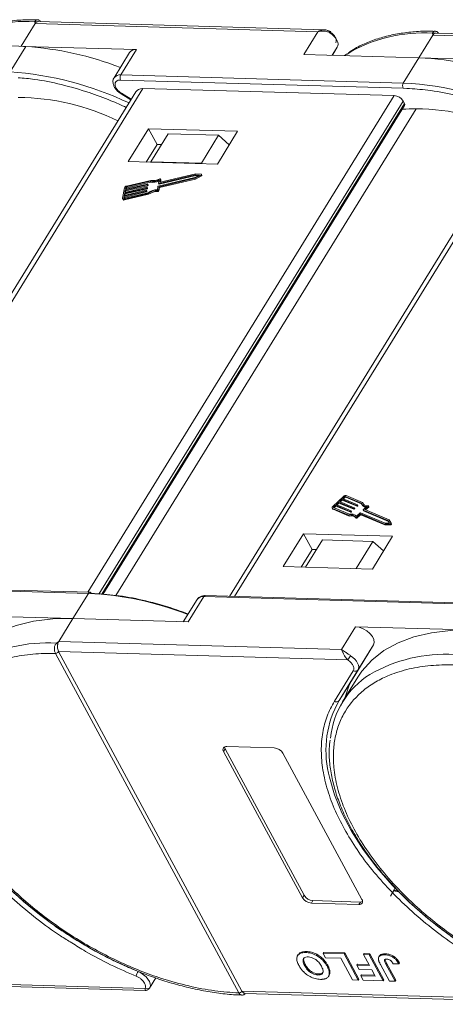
# Model space of a CAD drawing. Header units: millimetres. Extents: x 3059 to 4529, y 344 to 1377.
# Tile 28 of 42: x 4104 to 4145, y 1096 to 1191. Entities that reach past the tile are written whole.
import ezdxf

# ---------------------------------------------------------------- set-up
doc = ezdxf.new("R2010")
doc.units = ezdxf.units.MM

msp = doc.modelspace()

# ---------------------------------------------------------------- linework, layer by layer
at = {"color": 7, "linetype": 'Continuous', "lineweight": 15}
for p, q in [((4105.74, 1190.809), (4105.712, 1190.983)), ((4133.586, 1190.213), (4106.032, 1191.006)), ((4104.393, 1188.624), (4105.74, 1190.809)), ((4105.74, 1190.809), (4132.927, 1190.027)), ((4132.927, 1190.027), (4131.578, 1187.838)), ((4144.017, 1189.709), (4143.989, 1189.882)), ((4171.863, 1189.113), (4144.309, 1189.905)), ((4093.63, 1189.149), (4104.839, 1188.602)), ((4142.667, 1187.519), (4144.017, 1189.709)), ((4144.017, 1189.709), (4171.204, 1188.927)), ((4104.839, 1188.602), (4103.34, 1186.17)), ((4115.48, 1188.301), (4104.614, 1188.613)), ((4114.832, 1188.029), (4113.332, 1185.597)), ((4113.981, 1185.868), (4115.48, 1188.301)), ((4134.336, 1187.759), (4134.812, 1188.53)), ((4134.812, 1188.53), (4134.337, 1187.759)), ((4131.578, 1187.838), (4142.667, 1187.519)), ((4142.667, 1187.519), (4141.168, 1185.087)), ((4153.757, 1187.2), (4142.667, 1187.519)), ((4113.967, 1185.373), (4141.154, 1184.592)), ((4141.168, 1185.087), (4113.981, 1185.868)), ((4115.426, 1184.233), (4086.162, 1136.761)), ((4086.635, 1136.748), (4116.115, 1184.569)), ((4116.115, 1184.569), (4140.298, 1183.874)), ((4141.154, 1184.592), (4141.515, 1184.563)), ((4140.298, 1183.874), (4110.819, 1136.053)), ((4111.877, 1135.883), (4141.141, 1183.354)), ((4114.022, 1184.048), (4114.957, 1183.472)), ((4114.991, 1183.526), (4114.056, 1184.103)), ((4124.912, 1135.647), (4154.392, 1183.468)), ((4141.277, 1183.103), (4141.141, 1183.354)), ((4112.154, 1135.861), (4141.277, 1183.103)), ((4112.269, 1135.851), (4141.289, 1182.927)), ((4113.507, 1135.752), (4142.392, 1182.609)), ((4153.703, 1183.133), (4124.439, 1135.661)), ((4116.655, 1180.691), (4114.706, 1177.529)), ((4125.225, 1180.445), (4116.655, 1180.691)), ((4116.655, 1180.691), (4117.469, 1179.182)), ((4123.275, 1177.282), (4125.225, 1180.445)), ((4118.528, 1180.192), (4116.878, 1177.516)), ((4123.384, 1180.052), (4118.528, 1180.192)), ((4121.734, 1177.376), (4123.384, 1180.052)), ((4123.384, 1180.052), (4124.421, 1179.141)), ((4117.469, 1179.182), (4116.42, 1177.48)), ((4117.898, 1179.17), (4117.469, 1179.182)), ((4114.706, 1177.529), (4123.275, 1177.282)), ((4116.878, 1177.516), (4116.874, 1177.467)), ((4121.734, 1177.376), (4116.878, 1177.516)), ((4121.792, 1177.325), (4121.734, 1177.376)), ((4116.857, 1175.716), (4114.544, 1175.168)), ((4121.107, 1175.997), (4117.593, 1175.164)), ((4117.675, 1175.758), (4117.614, 1175.432)), ((4117.64, 1175.417), (4121.153, 1176.25)), ((4117.665, 1175.101), (4121.115, 1175.918)), ((4117.68, 1175.342), (4121.194, 1176.175)), ((4117.705, 1175.025), (4121.155, 1175.843)), ((4117.747, 1175.544), (4117.803, 1175.849)), ((4121.193, 1176.34), (4117.772, 1175.529)), ((4117.8, 1175.536), (4117.844, 1175.773)), ((4117.842, 1175.79), (4117.801, 1175.865)), ((4117.803, 1175.849), (4117.844, 1175.773)), ((4121.542, 1176.221), (4121.107, 1175.997)), ((4121.115, 1175.918), (4121.706, 1176.223)), ((4121.155, 1175.843), (4121.115, 1175.918)), ((4121.153, 1176.25), (4121.542, 1176.221)), ((4121.153, 1176.25), (4121.194, 1176.175)), ((4121.155, 1175.843), (4121.747, 1176.147)), ((4121.721, 1176.301), (4121.193, 1176.34)), ((4121.194, 1176.175), (4121.419, 1176.158)), ((4121.706, 1176.223), (4121.747, 1176.147)), ((4121.788, 1176.211), (4121.747, 1176.287)), ((4114.345, 1175), (4114.158, 1173.987)), ((4116.435, 1174.769), (4114.321, 1174.268)), ((4114.36, 1174.479), (4116.474, 1174.98)), ((4116.49, 1175.064), (4114.376, 1174.563)), ((4114.376, 1174.563), (4114.415, 1174.774)), ((4114.401, 1174.404), (4116.515, 1174.905)), ((4114.415, 1174.774), (4116.529, 1175.275)), ((4114.415, 1174.774), (4114.456, 1174.699)), ((4116.545, 1175.36), (4114.431, 1174.859)), ((4114.431, 1174.859), (4114.462, 1175.028)), ((4114.456, 1174.699), (4116.57, 1175.2)), ((4114.503, 1174.952), (4114.462, 1175.028)), ((4114.488, 1174.872), (4114.503, 1174.952)), ((4114.528, 1175.084), (4116.805, 1175.623)), ((4114.528, 1175.084), (4114.569, 1175.008)), ((4114.569, 1175.008), (4116.845, 1175.548)), ((4116.453, 1174.713), (4116.461, 1174.755)), ((4116.453, 1174.713), (4116.494, 1174.637)), ((4116.5, 1174.688), (4116.46, 1174.763)), ((4116.461, 1174.755), (4116.501, 1174.679)), ((4116.474, 1174.98), (4116.515, 1174.905)), ((4116.508, 1175.008), (4116.515, 1175.05)), ((4116.508, 1175.008), (4116.548, 1174.933)), ((4116.555, 1174.983), (4116.514, 1175.058)), ((4116.515, 1175.05), (4116.556, 1174.975)), ((4116.529, 1175.275), (4116.57, 1175.2)), ((4116.548, 1174.933), (4116.556, 1174.975)), ((4116.562, 1175.303), (4116.57, 1175.346)), ((4116.562, 1175.303), (4116.603, 1175.228)), ((4116.61, 1175.278), (4116.569, 1175.354)), ((4116.57, 1175.346), (4116.611, 1175.27)), ((4116.603, 1175.228), (4116.611, 1175.27)), ((4116.805, 1175.623), (4116.845, 1175.548)), ((4117.56, 1175.136), (4117.499, 1174.81)), ((4117.514, 1174.716), (4117.554, 1174.641)), ((4117.604, 1174.774), (4117.665, 1175.101)), ((4117.645, 1174.699), (4117.604, 1174.774)), ((4117.615, 1175.423), (4117.656, 1175.348)), ((4117.64, 1175.417), (4117.68, 1175.342)), ((4117.645, 1174.699), (4117.705, 1175.025)), ((4117.705, 1175.025), (4117.665, 1175.101)), ((4117.754, 1175.53), (4117.747, 1175.544)), ((4114.164, 1173.938), (4114.205, 1173.862)), ((4114.274, 1174.015), (4114.306, 1174.184)), ((4114.274, 1174.015), (4114.289, 1173.988)), ((4114.306, 1174.184), (4116.42, 1174.685)), ((4114.306, 1174.184), (4114.346, 1174.108)), ((4114.309, 1173.902), (4116.622, 1174.45)), ((4114.35, 1173.827), (4114.309, 1173.902)), ((4114.321, 1174.268), (4114.36, 1174.479)), ((4114.324, 1173.986), (4114.346, 1174.108)), ((4116.602, 1174.526), (4114.325, 1173.987)), ((4114.346, 1174.108), (4116.46, 1174.609)), ((4114.35, 1173.827), (4116.663, 1174.375)), ((4114.36, 1174.479), (4114.401, 1174.404)), ((4114.378, 1174.282), (4114.401, 1174.404)), ((4114.433, 1174.577), (4114.456, 1174.699)), ((4116.42, 1174.685), (4116.46, 1174.609)), ((4116.494, 1174.637), (4116.501, 1174.679)), ((4116.663, 1174.375), (4116.622, 1174.45)), ((4137.238, 1144.7), (4135.669, 1145.36)), ((4135.42, 1145.286), (4134.374, 1144.298)), ((4134.628, 1144.43), (4134.453, 1144.265)), ((4136.061, 1143.827), (4134.628, 1144.43)), ((4134.668, 1144.354), (4134.628, 1144.43)), ((4134.933, 1144.718), (4134.715, 1144.512)), ((4134.715, 1144.512), (4136.148, 1143.909)), ((4134.798, 1144.477), (4134.973, 1144.642)), ((4136.366, 1144.115), (4134.933, 1144.718)), ((4134.973, 1144.642), (4134.933, 1144.718)), ((4134.973, 1144.642), (4136.407, 1144.04)), ((4135.238, 1145.006), (4135.02, 1144.8)), ((4135.02, 1144.8), (4136.453, 1144.197)), ((4135.103, 1144.765), (4135.278, 1144.931)), ((4136.671, 1144.403), (4135.238, 1145.006)), ((4135.278, 1144.931), (4135.238, 1145.006)), ((4135.278, 1144.931), (4136.712, 1144.328)), ((4135.499, 1145.253), (4135.325, 1145.088)), ((4135.325, 1145.088), (4136.758, 1144.485)), ((4135.408, 1145.053), (4135.54, 1145.178)), ((4135.54, 1145.178), (4135.499, 1145.253)), ((4137.126, 1144.628), (4135.582, 1145.278)), ((4135.582, 1145.278), (4135.623, 1145.202)), ((4135.623, 1145.202), (4137.15, 1144.56)), ((4136.712, 1144.328), (4136.671, 1144.403)), ((4136.756, 1144.457), (4136.713, 1144.415)), ((4136.754, 1144.34), (4136.713, 1144.415)), ((4136.754, 1144.34), (4136.797, 1144.381)), ((4136.797, 1144.381), (4136.756, 1144.457)), ((4136.805, 1144.405), (4136.765, 1144.48)), ((4137.16, 1144.54), (4137.2, 1144.465)), ((4137.279, 1144.625), (4137.238, 1144.7)), ((4137.295, 1144.565), (4137.279, 1144.625)), ((4137.85, 1144.304), (4137.81, 1144.379)), ((4134.324, 1144.158), (4134.365, 1144.082)), ((4134.362, 1144.125), (4135.931, 1143.465)), ((4134.403, 1144.05), (4134.362, 1144.125)), ((4134.403, 1144.05), (4135.971, 1143.39)), ((4134.449, 1144.207), (4135.993, 1143.558)), ((4134.453, 1144.265), (4134.494, 1144.19)), ((4134.494, 1144.19), (4134.668, 1144.354)), ((4134.668, 1144.354), (4136.102, 1143.751)), ((4135.971, 1143.39), (4135.931, 1143.465)), ((4136.102, 1143.751), (4136.061, 1143.827)), ((4136.146, 1143.88), (4136.103, 1143.839)), ((4136.103, 1143.839), (4136.144, 1143.764)), ((4136.144, 1143.764), (4136.187, 1143.805)), ((4136.187, 1143.805), (4136.146, 1143.88)), ((4136.195, 1143.828), (4136.155, 1143.904)), ((4136.407, 1144.04), (4136.366, 1144.115)), ((4136.451, 1144.168), (4136.408, 1144.127)), ((4136.449, 1144.052), (4136.408, 1144.127)), ((4136.449, 1144.052), (4136.492, 1144.093)), ((4136.492, 1144.093), (4136.451, 1144.168)), ((4136.5, 1144.116), (4136.46, 1144.192)), ((4136.67, 1143.379), (4137.006, 1143.697)), ((4136.683, 1143.284), (4136.998, 1143.581)), ((4136.724, 1143.208), (4137.039, 1143.506)), ((4137.039, 1143.506), (4136.998, 1143.581)), ((4137.04, 1143.594), (4139.36, 1142.618)), ((4137.081, 1143.518), (4137.04, 1143.594)), ((4137.048, 1143.709), (4139.431, 1142.707)), ((4137.081, 1143.518), (4139.401, 1142.543)), ((4137.303, 1143.962), (4137.344, 1143.886)), ((4139.692, 1142.954), (4137.309, 1143.956)), ((4137.35, 1143.881), (4137.309, 1143.956)), ((4137.311, 1143.985), (4137.648, 1144.303)), ((4137.35, 1143.881), (4139.733, 1142.879)), ((4137.456, 1144.014), (4137.793, 1144.332)), ((4139.796, 1143.03), (4137.456, 1144.014)), ((4137.539, 1143.979), (4137.834, 1144.257)), ((4137.793, 1144.332), (4137.834, 1144.257)), ((4136.587, 1143.27), (4136.628, 1143.194)), ((4136.724, 1143.208), (4136.683, 1143.284)), ((4139.36, 1142.618), (4139.917, 1142.626)), ((4139.401, 1142.543), (4139.36, 1142.618)), ((4139.401, 1142.543), (4139.958, 1142.551)), ((4139.431, 1142.707), (4139.841, 1142.713)), ((4139.841, 1142.713), (4139.692, 1142.954)), ((4139.733, 1142.879), (4139.692, 1142.954)), ((4139.733, 1142.879), (4139.835, 1142.713)), ((4139.998, 1142.702), (4139.796, 1143.03)), ((4139.917, 1142.626), (4139.958, 1142.551)), ((4140.039, 1142.626), (4139.998, 1142.701)), ((4131.569, 1141.691), (4129.619, 1138.529)), ((4140.138, 1141.445), (4131.569, 1141.691)), ((4131.569, 1141.691), (4132.383, 1140.182)), ((4133.381, 1141.094), (4131.761, 1138.467)), ((4133.381, 1141.094), (4138.237, 1140.955)), ((4136.617, 1138.328), (4138.237, 1140.955)), ((4138.188, 1138.282), (4140.138, 1141.445)), ((4138.237, 1140.955), (4139.274, 1140.044)), ((4131.333, 1138.48), (4132.383, 1140.182)), ((4132.383, 1140.182), (4132.811, 1140.17)), ((4129.619, 1138.529), (4138.188, 1138.282)), ((4111.022, 1136.047), (4083.835, 1136.828)), ((4083.689, 1136.73), (4110.876, 1135.948)), ((4110.876, 1135.948), (4109.377, 1133.516)), ((4121.317, 1135.358), (4119.993, 1133.211)), ((4120.466, 1133.197), (4121.966, 1135.63)), ((4121.966, 1135.63), (4149.153, 1134.848)), ((4149.299, 1134.946), (4122.112, 1135.728)), ((4109.377, 1133.516), (4098.287, 1133.835)), ((4108.027, 1131.326), (4109.377, 1133.516)), ((4109.377, 1133.516), (4120.466, 1133.197)), ((4136.564, 1132.734), (4135.214, 1130.545)), ((4147.654, 1132.415), (4136.564, 1132.734)), ((4107.789, 1131.16), (4108.027, 1131.326)), ((4135.214, 1130.545), (4108.027, 1131.326)), ((4107.694, 1130.171), (4107.693, 1130.173)), ((4125.336, 1097.477), (4107.694, 1130.171)), ((4107.999, 1130.337), (4135.824, 1129.537)), ((4107.999, 1130.336), (4125.641, 1097.641)), ((4138.298, 1130.994), (4136.486, 1128.053)), ((4136.799, 1128.561), (4138.298, 1130.994)), ((4134.538, 1125.56), (4136.351, 1128.501)), ((4134.986, 1125.62), (4136.799, 1128.561)), ((4134.986, 1125.62), (4136.486, 1128.053)), ((4136.784, 1127.87), (4135.33, 1125.51)), ((4124.024, 1120.962), (4123.875, 1120.719)), ((4131.474, 1106.634), (4123.875, 1120.719)), ((4124.024, 1120.962), (4131.624, 1106.878)), ((4124.174, 1121.206), (4128.745, 1121.074)), ((4129.587, 1120.555), (4137.187, 1106.47)), ((4131.624, 1106.878), (4131.474, 1106.634)), ((4140.73, 1107.205), (4140.227, 1107.317)), ((4140.689, 1107.28), (4140.258, 1107.376)), ((4132.467, 1106.358), (4132.317, 1106.115)), ((4136.887, 1105.984), (4132.317, 1106.115)), ((4132.467, 1106.358), (4137.037, 1106.227)), ((4137.037, 1106.227), (4136.887, 1105.984)), ((4131.054, 1101.162), (4130.994, 1101.064)), ((4131.842, 1101.456), (4131.782, 1101.358)), ((4133.451, 1101.279), (4133.511, 1101.376)), ((4133.451, 1101.279), (4133.678, 1100.86)), ((4135.466, 1101.221), (4133.451, 1101.279)), ((4133.511, 1101.376), (4135.525, 1101.318)), ((4133.678, 1100.86), (4135.142, 1100.817)), ((4135.142, 1100.817), (4136.273, 1098.721)), ((4135.525, 1101.318), (4135.466, 1101.221)), ((4136.823, 1098.706), (4135.466, 1101.221)), ((4135.525, 1101.318), (4136.883, 1098.803)), ((4137.333, 1101.167), (4137.393, 1101.264)), ((4137.333, 1101.167), (4137.907, 1100.103)), ((4137.883, 1101.151), (4137.333, 1101.167)), ((4137.393, 1101.264), (4137.943, 1101.249)), ((4137.943, 1101.249), (4137.883, 1101.151)), ((4139.24, 1098.636), (4137.883, 1101.151)), ((4137.943, 1101.249), (4139.3, 1098.733)), ((4138.874, 1101.033), (4138.814, 1100.936)), ((4139.46, 1101.237), (4139.4, 1101.139)), ((4131.741, 1100.18), (4131.681, 1100.083)), ((4133.829, 1100.045), (4133.889, 1100.142)), ((4136.699, 1100.138), (4136.759, 1100.235)), ((4136.699, 1100.138), (4136.925, 1099.719)), ((4137.907, 1100.103), (4136.699, 1100.138)), ((4136.759, 1100.235), (4137.853, 1100.204)), ((4138.97, 1100.205), (4139.826, 1098.619)), ((4139.497, 1100.231), (4139.557, 1100.329)), ((4140.375, 1098.604), (4139.497, 1100.231)), ((4139.557, 1100.329), (4140.435, 1098.701)), ((4140.203, 1100.259), (4140.735, 1100.276)), ((4140.735, 1100.276), (4140.795, 1100.373)), ((4116.754, 1097.937), (4117.354, 1098.912)), ((4132.949, 1099.198), (4133.009, 1099.295)), ((4133.967, 1099.069), (4134.027, 1099.166)), ((4134.106, 1099.506), (4134.046, 1099.409)), ((4136.925, 1099.719), (4138.134, 1099.684)), ((4137.073, 1099.111), (4137.133, 1099.208)), ((4137.073, 1099.111), (4137.299, 1098.692)), ((4138.464, 1099.071), (4137.073, 1099.111)), ((4137.133, 1099.208), (4138.41, 1099.172)), ((4138.134, 1099.684), (4138.464, 1099.071)), ((4116.323, 1097.908), (4087.364, 1098.741)), ((4087.644, 1098.528), (4116.332, 1097.703)), ((4136.273, 1098.721), (4136.823, 1098.706)), ((4136.823, 1098.706), (4136.883, 1098.803)), ((4137.299, 1098.692), (4139.24, 1098.636)), ((4139.24, 1098.636), (4139.3, 1098.733)), ((4139.826, 1098.619), (4140.375, 1098.604)), ((4140.435, 1098.701), (4140.375, 1098.604)), ((4125.336, 1097.475), (4125.336, 1097.477)), ((4125.641, 1097.641), (4125.641, 1097.64)), ((4154.6, 1096.808), (4125.641, 1097.64)), ((4125.921, 1097.427), (4154.609, 1096.603))]:
    msp.add_line(p, q, dxfattribs=at)
at = {"color": 7, "linetype": 'Continuous', "lineweight": 15, "flags": 128}
for points in [[(4134.812, 1188.53), (4134.87, 1188.673), (4134.884, 1188.836), (4134.853, 1189.016), (4134.777, 1189.204), (4134.66, 1189.394), (4134.506, 1189.58), (4134.321, 1189.754), (4134.11, 1189.911)], [(4135.751, 1187.883), (4135.715, 1187.859), (4135.52, 1187.725)], [(4114.056, 1184.103), (4114.038, 1184.074), (4114.026, 1184.055), (4114.022, 1184.048), (4114.022, 1184.048)], [(4117.727, 1175.867), (4117.741, 1175.874), (4117.756, 1175.878), (4117.77, 1175.879), (4117.783, 1175.878), (4117.793, 1175.874), (4117.8, 1175.868), (4117.803, 1175.859), (4117.803, 1175.849)], [(4117.844, 1175.773), (4117.844, 1175.784), (4117.842, 1175.79)], [(4121.721, 1176.301), (4121.734, 1176.298), (4121.744, 1176.291), (4121.749, 1176.282), (4121.749, 1176.27), (4121.744, 1176.257), (4121.735, 1176.245), (4121.722, 1176.233), (4121.706, 1176.223)], [(4121.747, 1176.147), (4121.763, 1176.157), (4121.776, 1176.169), (4121.785, 1176.182), (4121.79, 1176.195), (4121.79, 1176.206), (4121.788, 1176.211)], [(4116.461, 1174.755), (4116.461, 1174.759), (4116.46, 1174.762), (4116.458, 1174.765), (4116.455, 1174.768), (4116.451, 1174.769), (4116.446, 1174.77), (4116.441, 1174.77), (4116.435, 1174.769)], [(4116.515, 1175.05), (4116.516, 1175.054), (4116.515, 1175.058), (4116.513, 1175.061), (4116.51, 1175.063), (4116.506, 1175.065), (4116.501, 1175.065), (4116.496, 1175.065), (4116.49, 1175.064)], [(4116.57, 1175.346), (4116.57, 1175.349), (4116.569, 1175.353), (4116.567, 1175.356), (4116.564, 1175.358), (4116.56, 1175.36), (4116.556, 1175.361), (4116.55, 1175.361), (4116.545, 1175.36)], [(4117.614, 1175.432), (4117.614, 1175.428), (4117.615, 1175.424), (4117.617, 1175.421), (4117.62, 1175.419), (4117.624, 1175.417), (4117.629, 1175.416), (4117.634, 1175.416), (4117.64, 1175.417)], [(4117.772, 1175.529), (4117.766, 1175.528), (4117.761, 1175.528), (4117.756, 1175.529), (4117.752, 1175.531), (4117.749, 1175.533), (4117.747, 1175.536), (4117.746, 1175.54), (4117.747, 1175.544)], [(4114.309, 1173.902), (4114.276, 1173.897), (4114.244, 1173.896), (4114.216, 1173.901), (4114.192, 1173.91), (4114.174, 1173.924), (4114.162, 1173.942), (4114.157, 1173.963), (4114.158, 1173.987)], [(4114.325, 1173.987), (4114.314, 1173.985), (4114.303, 1173.985), (4114.294, 1173.986), (4114.286, 1173.989), (4114.28, 1173.994), (4114.276, 1174), (4114.274, 1174.007), (4114.274, 1174.015)], [(4136.758, 1144.485), (4136.762, 1144.483), (4136.764, 1144.481), (4136.766, 1144.477), (4136.766, 1144.474), (4136.765, 1144.469), (4136.763, 1144.465), (4136.76, 1144.461), (4136.756, 1144.457)], [(4137.776, 1144.393), (4137.789, 1144.392), (4137.799, 1144.389), (4137.807, 1144.383), (4137.811, 1144.375), (4137.812, 1144.365), (4137.809, 1144.354), (4137.803, 1144.343), (4137.793, 1144.332)], [(4134.362, 1144.125), (4134.342, 1144.137), (4134.327, 1144.154), (4134.318, 1144.174), (4134.317, 1144.196), (4134.322, 1144.221), (4134.333, 1144.247), (4134.351, 1144.273), (4134.374, 1144.298)], [(4134.453, 1144.265), (4134.446, 1144.257), (4134.44, 1144.248), (4134.436, 1144.239), (4134.434, 1144.231), (4134.435, 1144.224), (4134.437, 1144.217), (4134.442, 1144.211), (4134.449, 1144.207)], [(4136.148, 1143.909), (4136.152, 1143.907), (4136.154, 1143.904), (4136.156, 1143.901), (4136.156, 1143.897), (4136.155, 1143.893), (4136.153, 1143.889), (4136.15, 1143.884), (4136.146, 1143.88)], [(4136.453, 1144.197), (4136.457, 1144.195), (4136.459, 1144.193), (4136.461, 1144.189), (4136.461, 1144.185), (4136.46, 1144.181), (4136.458, 1144.177), (4136.455, 1144.173), (4136.451, 1144.168)], [(4137.309, 1143.956), (4137.306, 1143.958), (4137.304, 1143.961), (4137.302, 1143.964), (4137.302, 1143.968), (4137.303, 1143.972), (4137.305, 1143.977), (4137.308, 1143.981), (4137.311, 1143.985)], [(4137.834, 1144.257), (4137.843, 1144.267), (4137.85, 1144.279), (4137.853, 1144.289), (4137.852, 1144.299), (4137.85, 1144.304)], [(4136.683, 1143.284), (4136.671, 1143.274), (4136.657, 1143.266), (4136.642, 1143.26), (4136.628, 1143.257), (4136.614, 1143.256), (4136.602, 1143.258), (4136.593, 1143.263), (4136.587, 1143.27)], [(4136.628, 1143.195), (4136.634, 1143.188), (4136.643, 1143.183), (4136.655, 1143.18), (4136.669, 1143.181), (4136.683, 1143.184), (4136.698, 1143.19), (4136.712, 1143.198), (4136.724, 1143.208)], [(4139.998, 1142.702), (4140.001, 1142.692), (4139.999, 1142.68), (4139.992, 1142.667), (4139.981, 1142.654), (4139.967, 1142.643), (4139.951, 1142.634), (4139.934, 1142.628), (4139.917, 1142.626)], [(4139.958, 1142.551), (4139.974, 1142.553), (4139.992, 1142.559), (4140.008, 1142.567), (4140.022, 1142.579), (4140.033, 1142.591), (4140.04, 1142.604), (4140.041, 1142.616), (4140.039, 1142.626)], [(4098.508, 1128.97), (4098.906, 1129.556), (4099.864, 1130.621), (4101.026, 1131.533), (4102.378, 1132.283), (4103.908, 1132.861), (4105.596, 1133.262), (4107.426, 1133.481), (4109.377, 1133.516)], [(4138.298, 1130.994), (4138.37, 1131.225), (4138.333, 1131.5), (4138.19, 1131.794), (4137.954, 1132.083), (4137.645, 1132.341), (4137.29, 1132.546), (4136.919, 1132.681), (4136.564, 1132.734)], [(4136.784, 1127.87), (4137.183, 1128.455), (4138.141, 1129.521), (4139.302, 1130.433), (4140.655, 1131.182), (4142.184, 1131.761), (4143.873, 1132.162), (4145.703, 1132.381), (4147.654, 1132.415)], [(4136.097, 1129.942), (4136.308, 1129.785), (4136.493, 1129.611), (4136.647, 1129.425), (4136.764, 1129.235), (4136.84, 1129.047), (4136.871, 1128.868), (4136.857, 1128.704), (4136.799, 1128.561)], [(4115.641, 1099.537), (4113.445, 1100.515), (4111.286, 1101.638), (4109.187, 1102.893), (4107.171, 1104.268), (4105.258, 1105.749), (4103.468, 1107.319), (4101.821, 1108.963), (4100.335, 1110.661), (4099.024, 1112.398), (4097.902, 1114.154), (4096.982, 1115.911), (4096.273, 1117.65), (4095.783, 1119.353), (4095.703, 1119.734)], [(4153.918, 1098.437), (4151.722, 1099.415), (4149.563, 1100.537), (4147.464, 1101.793), (4145.447, 1103.168), (4143.534, 1104.649), (4141.745, 1106.219), (4140.098, 1107.862), (4138.612, 1109.561), (4137.301, 1111.298), (4136.179, 1113.054), (4135.259, 1114.81), (4134.55, 1116.55), (4134.06, 1118.252), (4133.98, 1118.633)], [(4140.381, 1107.633), (4140.276, 1107.413), (4139.931, 1106.792)], [(4115.641, 1099.537), (4115.92, 1099.401), (4116.181, 1099.228), (4116.411, 1099.027), (4116.599, 1098.809), (4116.734, 1098.583), (4116.811, 1098.363), (4116.825, 1098.157), (4116.776, 1097.978)]]:
    msp.add_lwpolyline(points, dxfattribs=at)
at = {"color": 7, "linetype": 'Continuous', "lineweight": 15}
for centre, radius, start, end in [((4104.777, 1176.864), 14.15, 86.21226, 121.07297), ((4105.809, 1190.692), 0.306, 69.74741, 108.5156), ((4133.582, 1190.286), 0.647, 324.5742, 337.63278), ((4143.054, 1175.763), 14.15, 86.21226, 121.07297), ((4144.086, 1189.592), 0.306, 69.74741, 108.5156), ((4102.907, 1158.374), 30.29, 68.63829, 86.34175), ((4115.384, 1187.619), 0.688, 81.96358, 143.42725), ((4141.317, 1157.781), 29.768, 68.52159, 87.39982), ((4101.091, 1154.283), 31.965, 64.65808, 85.9657), ((4113.885, 1185.185), 0.69, 82.00241, 143.0234), ((4114.451, 1185.607), 0.538, 150.95613, 205.74517), ((4141.638, 1184.825), 0.538, 150.95613, 205.74517), ((4139.519, 1153.663), 31.467, 64.53337, 86.99672), ((4103.901, 1161.308), 22.403, 64.03209, 89.45086), ((4140.219, 1182.801), 1.076, 30.95613, 85.74517), ((4143.333, 1122.121), 60.495, 90.89067, 92.14196), ((4141.135, 1183.005), 0.173, 333.36398, 34.64949), ((4142.178, 1160.208), 22.403, 64.03209, 89.45086), ((4117.048, 1176.927), 1.326, 259.41771, 298.19154), ((4117.088, 1176.827), 1.302, 259.26079, 295.83746), ((4117.103, 1176.878), 1.188, 258.0397, 301.68332), ((4114.591, 1174.911), 0.262, 100.47925, 160.04254), ((4114.544, 1174.998), 0.0872, 100.47925, 160.04254), ((4114.585, 1174.922), 0.0872, 100.47925, 160.04254), ((4116.412, 1174.728), 0.0436, 280.47925, 340.04254), ((4116.467, 1175.023), 0.0436, 280.47925, 340.04254), ((4116.507, 1174.947), 0.0436, 280.47925, 340.04254), ((4116.521, 1175.318), 0.0436, 280.47925, 340.04254), ((4116.544, 1174.977), 0.0121, 347.28267, 27.51386), ((4116.562, 1175.243), 0.0436, 280.47925, 340.04254), ((4117.517, 1173.194), 1.616, 90.62184, 124.50109), ((4116.599, 1175.273), 0.0121, 347.28267, 27.51386), ((4117.44, 1173.336), 1.383, 86.96732, 126.27921), ((4117.52, 1174.806), 0.0895, 265.73675, 339.43857), ((4117.601, 1175.121), 0.0436, 100.47925, 160.04254), ((4117.672, 1175.361), 0.021, 219.90183, 292.51357), ((4114.302, 1173.943), 0.126, 219.90183, 292.51357), ((4116.453, 1174.652), 0.0436, 280.47925, 340.04254), ((4116.49, 1174.682), 0.0121, 347.28267, 27.51386), ((4117.481, 1173.26), 1.383, 86.96732, 126.27921), ((4117.561, 1174.73), 0.0895, 265.73675, 339.43857), ((4135.609, 1145.105), 0.262, 76.65876, 136.22204), ((4135.562, 1145.193), 0.0872, 76.65876, 136.22204), ((4135.603, 1145.117), 0.0872, 76.65876, 136.22204), ((4136.681, 1144.446), 0.0436, 256.65876, 316.22204), ((4136.785, 1144.398), 0.021, 304.18773, 16.79947), ((4137.593, 1144.797), 0.497, 199.88446, 276.34019), ((4137.615, 1144.726), 0.49, 212.19031, 265.68863), ((4137.675, 1144.841), 0.459, 197.87163, 282.66726), ((4134.428, 1144.117), 0.0725, 209.18743, 249.41863), ((4136.123, 1142.909), 0.588, 37.86047, 109.03364), ((4136.163, 1142.834), 0.588, 37.86047, 109.03364), ((4136.178, 1142.89), 0.693, 44.85727, 105.46591), ((4136.071, 1143.869), 0.0436, 256.65876, 316.22204), ((4136.112, 1143.794), 0.0436, 256.65876, 316.22204), ((4136.175, 1143.822), 0.021, 304.18773, 16.79947), ((4136.376, 1144.157), 0.0436, 256.65876, 316.22204), ((4136.417, 1144.082), 0.0436, 256.65876, 316.22204), ((4136.48, 1144.11), 0.021, 304.18773, 16.79947), ((4136.722, 1144.37), 0.0436, 256.65876, 316.22204), ((4137.03, 1143.551), 0.0436, 76.65876, 136.22204), ((4137.038, 1143.667), 0.0436, 76.65876, 136.22204), ((4137.071, 1143.476), 0.0436, 76.65876, 136.22204), ((4137.354, 1143.892), 0.0121, 209.18743, 249.41863), ((4111.034, 1135.871), 0.176, 94.04353, 153.96822), ((4109.447, 1105.843), 30.139, 68.6387, 87.2827), ((4111.002, 1135.875), 0.173, 22.0518, 83.33731), ((4121.87, 1134.948), 0.688, 81.96358, 143.42725), ((4122.124, 1135.552), 0.176, 94.04353, 153.96822), ((4106.927, 1116.695), 14.491, 86.59204, 120.13559), ((4107.394, 1130.622), 0.667, 38.2755, 53.68319), ((4107.687, 1130.55), 0.378, 270.93814, 325.57), ((4107.688, 1130.548), 0.377, 270.96032, 325.74097), ((4130.906, 1133.141), 6.098, 323.77082, 328.35685), ((4145.204, 1115.594), 14.491, 86.59204, 120.13559), ((4136.544, 1128.76), 0.323, 233.16695, 321.99372), ((4142.327, 1121.197), 8.207, 122.40058, 174.33401), ((4143.466, 1123.775), 8.187, 148.49752, 165.16287), ((4143.308, 1120.855), 9.59, 150.2055, 193.3954), ((4134.732, 1125.819), 0.323, 233.16695, 321.99372), ((4124.117, 1120.905), 0.306, 79.14736, 217.56468), ((4124.409, 1121.188), 0.446, 182.64256, 210.45521), ((4128.665, 1120.001), 1.076, 30.95613, 85.74517), ((4132.397, 1107.188), 1.076, 210.95613, 265.74517), ((4132.547, 1107.431), 1.076, 210.95613, 265.74517), ((4136.945, 1106.284), 0.306, 259.14736, 37.56468), ((4137.067, 1106.672), 0.446, 266.24921, 294.05501), ((4116.71, 1098.882), 1.254, 148.485, 171.00747), ((4116.513, 1098.184), 0.335, 235.49296, 321.92989), ((4125.329, 1097.853), 0.377, 270.96032, 325.74097), ((4125.33, 1097.851), 0.376, 270.98033, 325.91135)]:
    msp.add_arc(centre, radius, start, end, dxfattribs=at)
msp.add_ellipse((4116.658, 1183.563), major_axis=(-1.256, 0.627), ratio=0.628473, start_param=5.441514, end_param=6.226831, dxfattribs=at)
for points, knots in [([(4105.945, 1191.166), (4105.674, 1191.174), (4104.867, 1191.198), (4103.591, 1191.109), (4102.124, 1190.906), (4100.735, 1190.575), (4099.44, 1190.116), (4098.392, 1189.63), (4097.831, 1189.249), (4097.623, 1189.108)], [0, 0, 0, 0, 0.082191, 0.244093, 0.406945, 0.570776, 0.735755, 0.902211, 1, 1, 1, 1]), ([(4105.712, 1190.983), (4105.72, 1191.009), (4105.737, 1191.066), (4105.791, 1191.131), (4105.86, 1191.17), (4105.914, 1191.188), (4105.943, 1191.179), (4105.946, 1191.178)], [0, 0, 0, 0, 0.217347, 0.475155, 0.716424, 0.972067, 1, 1, 1, 1]), ([(4106.032, 1190.997), (4106.001, 1190.999), (4105.962, 1191.001), (4105.923, 1190.983), (4105.915, 1190.98)], [0, 0, 0, 0, 0.778572, 1, 1, 1, 1]), ([(4106.268, 1190.999), (4106.263, 1191.007), (4106.233, 1191.052), (4106.157, 1191.111), (4106.048, 1191.169), (4105.975, 1191.177), (4105.938, 1191.181)], [0, 0, 0, 0, 0.065262, 0.374079, 0.686602, 1, 1, 1, 1]), ([(4132.927, 1190.027), (4133.028, 1190.079), (4133.23, 1190.181), (4133.563, 1190.23), (4133.886, 1190.183), (4134.057, 1190.054), (4134.137, 1189.992)], [0, 0, 0, 0, 0.251519, 0.501784, 0.765632, 1, 1, 1, 1]), ([(4134.11, 1189.911), (4134.027, 1189.955), (4133.845, 1190.052), (4133.431, 1190.121), (4133.125, 1190.064), (4132.927, 1190.027)], [0, 0, 0, 0, 0.227063, 0.501587, 1, 1, 1, 1]), ([(4134.181, 1190.04), (4134.063, 1190.099), (4133.874, 1190.194), (4133.666, 1190.208), (4133.587, 1190.213)], [0, 0, 0, 0, 0.623427, 1, 1, 1, 1]), ([(4144.222, 1190.066), (4143.95, 1190.074), (4143.144, 1190.098), (4141.868, 1190.009), (4140.4, 1189.805), (4139.012, 1189.474), (4137.716, 1189.016), (4136.669, 1188.53), (4136.108, 1188.149), (4135.9, 1188.008)], [0, 0, 0, 0, 0.082191, 0.244093, 0.406945, 0.570776, 0.735755, 0.902211, 1, 1, 1, 1]), ([(4143.989, 1189.882), (4143.997, 1189.908), (4144.014, 1189.966), (4144.068, 1190.031), (4144.137, 1190.069), (4144.19, 1190.088), (4144.22, 1190.079), (4144.223, 1190.078)], [0, 0, 0, 0, 0.2173471, 0.4751554, 0.7164243, 0.9720672, 1, 1, 1, 1]), ([(4144.309, 1189.896), (4144.278, 1189.898), (4144.238, 1189.901), (4144.2, 1189.883), (4144.192, 1189.879)], [0, 0, 0, 0, 0.778572, 1, 1, 1, 1]), ([(4144.545, 1189.898), (4144.54, 1189.906), (4144.509, 1189.952), (4144.434, 1190.011), (4144.325, 1190.068), (4144.252, 1190.076), (4144.215, 1190.08)], [0, 0, 0, 0, 0.065262, 0.374079, 0.686602, 1, 1, 1, 1]), ([(4104.101, 1185.598), (4104.63, 1185.554), (4105.972, 1185.444), (4108.268, 1184.973), (4110.732, 1184.264), (4112.832, 1183.502), (4114.018, 1182.963), (4114.507, 1182.741)], [0, 0, 0, 0, 0.160994, 0.40814, 0.662248, 0.860875, 1, 1, 1, 1]), ([(4113.343, 1185.594), (4113.329, 1185.578), (4113.238, 1185.474), (4113.206, 1185.196), (4113.27, 1184.877), (4113.422, 1184.6), (4113.647, 1184.316), (4113.877, 1184.152), (4114.022, 1184.048)], [0, 0, 0, 0, 0.037615, 0.241517, 0.451999, 0.598171, 0.747954, 1, 1, 1, 1]), ([(4114.056, 1184.103), (4113.972, 1184.16), (4113.802, 1184.276), (4113.601, 1184.495), (4113.467, 1184.72), (4113.413, 1184.935), (4113.439, 1185.123), (4113.547, 1185.269), (4113.726, 1185.362), (4113.888, 1185.37), (4113.967, 1185.373)], [0, 0, 0, 0, 0.12225, 0.25, 0.37775, 0.5, 0.62225, 0.75, 0.87775, 1, 1, 1, 1]), ([(4141.515, 1184.563), (4142.175, 1184.523), (4143.64, 1184.434), (4146.064, 1183.987), (4148.522, 1183.32), (4150.785, 1182.531), (4152.137, 1181.936), (4152.789, 1181.649)], [0, 0, 0, 0, 0.1865637, 0.4136768, 0.6471866, 0.8297137, 1, 1, 1, 1]), ([(4120.458, 1133.965), (4119.882, 1134.176), (4118.406, 1134.717), (4116.072, 1135.332), (4113.524, 1135.802), (4111.941, 1135.895), (4111.162, 1135.94)], [0, 0, 0, 0, 0.180169, 0.461291, 0.734758, 1, 1, 1, 1]), ([(4122.114, 1135.722), (4122.087, 1135.724), (4121.957, 1135.737), (4121.737, 1135.689), (4121.476, 1135.571), (4121.372, 1135.42), (4121.325, 1135.351)], [0, 0, 0, 0, 0.07976, 0.393066, 0.724539, 1, 1, 1, 1]), ([(4107.693, 1130.173), (4107.671, 1130.222), (4107.63, 1130.311), (4107.595, 1130.484), (4107.587, 1130.653), (4107.608, 1130.817), (4107.649, 1130.952), (4107.707, 1131.069), (4107.763, 1131.131), (4107.789, 1131.16)], [0, 0, 0, 0, 0.171846, 0.312445, 0.499101, 0.629839, 0.757504, 0.889024, 1, 1, 1, 1]), ([(4125.336, 1097.477), (4124.569, 1097.529), (4123.013, 1097.634), (4120.513, 1098.109), (4118.105, 1098.775), (4115.847, 1099.586), (4113.777, 1100.477), (4111.723, 1101.511), (4109.038, 1103.069), (4106.505, 1104.858), (4104.215, 1106.806), (4102.492, 1108.466), (4100.83, 1110.324), (4099.32, 1112.347), (4098.102, 1114.354), (4097.16, 1116.352), (4096.499, 1118.351), (4096.177, 1120.17), (4096.134, 1121.782), (4096.304, 1123.185), (4096.684, 1124.503), (4097.474, 1126.119), (4098.67, 1127.484), (4100.219, 1128.55), (4101.658, 1129.255), (4103.413, 1129.801), (4105.471, 1130.145), (4106.96, 1130.163), (4107.694, 1130.171)], [0, 0, 0, 0, 0.038862, 0.078912, 0.120068, 0.152227, 0.184382, 0.217215, 0.250043, 0.315618, 0.347778, 0.379932, 0.421093, 0.461142, 0.5, 0.538863, 0.578912, 0.620068, 0.652227, 0.684382, 0.717215, 0.750043, 0.815618, 0.847778, 0.879932, 0.921093, 0.96114, 1, 1, 1, 1]), ([(4107.917, 1131.035), (4107.906, 1130.958), (4107.884, 1130.803), (4107.91, 1130.567), (4107.957, 1130.416), (4107.993, 1130.348), (4107.999, 1130.337)], [0, 0, 0, 0, 0.313343, 0.6267, 0.940056, 1, 1, 1, 1]), ([(4107.999, 1130.337), (4107.999, 1130.337), (4107.999, 1130.337), (4107.999, 1130.336), (4107.999, 1130.336), (4107.999, 1130.336)], [0, 0, 0, 0, 0.384665, 0.692332, 1, 1, 1, 1]), ([(4135.214, 1130.545), (4135.342, 1130.468), (4135.539, 1130.35), (4135.851, 1130.113), (4136.02, 1129.995), (4136.097, 1129.942)], [0, 0, 0, 0, 0.498413, 0.772928, 1, 1, 1, 1]), ([(4135.824, 1129.537), (4135.754, 1129.614), (4135.604, 1129.779), (4135.431, 1130.069), (4135.296, 1130.341), (4135.241, 1130.477), (4135.214, 1130.545)], [0, 0, 0, 0, 0.234359, 0.498216, 0.748481, 1, 1, 1, 1]), ([(4163.612, 1096.377), (4162.846, 1096.428), (4161.29, 1096.534), (4158.79, 1097.009), (4156.381, 1097.675), (4154.124, 1098.485), (4152.054, 1099.376), (4150, 1100.41), (4147.314, 1101.969), (4144.781, 1103.758), (4142.492, 1105.706), (4140.769, 1107.366), (4139.106, 1109.224), (4137.597, 1111.247), (4136.379, 1113.253), (4135.436, 1115.251), (4134.776, 1117.25), (4134.454, 1119.07), (4134.411, 1120.682), (4134.581, 1122.085), (4134.961, 1123.402), (4135.751, 1125.019), (4136.946, 1126.384), (4138.495, 1127.45), (4139.935, 1128.154), (4141.689, 1128.701), (4143.748, 1129.045), (4145.237, 1129.062), (4145.971, 1129.071)], [0, 0, 0, 0, 0.038862, 0.078912, 0.1200677, 0.1522272, 0.1843815, 0.2172151, 0.2500433, 0.3156185, 0.347778, 0.3799323, 0.4210926, 0.4611415, 0.5, 0.5388632, 0.578912, 0.6200677, 0.6522272, 0.6843815, 0.7172151, 0.7500433, 0.8156185, 0.847778, 0.8799323, 0.9210926, 0.9611404, 1, 1, 1, 1]), ([(4135.636, 1113.005), (4135.285, 1113.665), (4134.575, 1115.002), (4133.846, 1116.99), (4133.384, 1118.943), (4133.225, 1120.813), (4133.369, 1122.552), (4133.78, 1124.158), (4134.286, 1125.093), (4134.538, 1125.56)], [0, 0, 0, 0, 0.140659, 0.284672, 0.42968, 0.574689, 0.718702, 0.859346, 1, 1, 1, 1]), ([(4095.839, 1122.91), (4095.808, 1122.642), (4095.724, 1121.924), (4095.789, 1120.688), (4096.012, 1119.225), (4096.416, 1117.724), (4096.985, 1116.204), (4097.716, 1114.675), (4098.599, 1113.15), (4099.624, 1111.643), (4100.778, 1110.168), (4102.042, 1108.743), (4103.387, 1107.393), (4104.764, 1106.15), (4106.033, 1105.113), (4107.208, 1104.227), (4108.397, 1103.387), (4109.271, 1102.834), (4109.754, 1102.528)], [0, 0, 0, 0, 0.04157, 0.111425, 0.181343, 0.251234, 0.321027, 0.390661, 0.460062, 0.529153, 0.597797, 0.665722, 0.732344, 0.796145, 0.855223, 0.897404, 0.943271, 1, 1, 1, 1]), ([(4134.116, 1121.809), (4134.085, 1121.541), (4134.001, 1120.823), (4134.066, 1119.588), (4134.289, 1118.124), (4134.693, 1116.624), (4135.262, 1115.103), (4135.993, 1113.574), (4136.876, 1112.05), (4137.901, 1110.543), (4139.054, 1109.068), (4140.319, 1107.643), (4141.664, 1106.293), (4143.041, 1105.05), (4144.309, 1104.012), (4145.485, 1103.127), (4146.674, 1102.287), (4147.548, 1101.733), (4148.031, 1101.427)], [0, 0, 0, 0, 0.04157, 0.111425, 0.181343, 0.251234, 0.321027, 0.390661, 0.460062, 0.529153, 0.597797, 0.665722, 0.732344, 0.796145, 0.855223, 0.897404, 0.943271, 1, 1, 1, 1]), ([(4109.261, 1102.297), (4108.9, 1102.517), (4107.73, 1103.23), (4105.87, 1104.602), (4103.724, 1106.375), (4101.783, 1108.243), (4100.063, 1110.166), (4098.559, 1112.124), (4097.759, 1113.445), (4097.359, 1114.105)], [0, 0, 0, 0, 0.070334, 0.227828, 0.385321, 0.541734, 0.694482, 0.847251, 1, 1, 1, 1]), ([(4147.538, 1101.197), (4147.177, 1101.417), (4146.007, 1102.129), (4144.147, 1103.501), (4142.001, 1105.275), (4140.06, 1107.143), (4138.34, 1109.065), (4136.836, 1111.023), (4136.036, 1112.345), (4135.636, 1113.005)], [0, 0, 0, 0, 0.070334, 0.227828, 0.385321, 0.541734, 0.694482, 0.847251, 1, 1, 1, 1]), ([(4115.471, 1099.078), (4114.646, 1099.436), (4112.994, 1100.153), (4110.91, 1101.249), (4109.698, 1102.019), (4109.261, 1102.297)], [0, 0, 0, 0, 0.390081, 0.780187, 1, 1, 1, 1]), ([(4109.754, 1102.528), (4110.427, 1102.128), (4111.369, 1101.567), (4112.797, 1100.824), (4114.021, 1100.231), (4115.493, 1099.593), (4117.04, 1099), (4118.654, 1098.469), (4120.303, 1098.019), (4121.965, 1097.659), (4123.615, 1097.412), (4124.836, 1097.284), (4125.485, 1097.276), (4125.61, 1097.274)], [0, 0, 0, 0, 0.130517, 0.1830178, 0.2699883, 0.3598496, 0.4557965, 0.5554088, 0.6577169, 0.7619604, 0.8676212, 0.9743429, 1, 1, 1, 1]), ([(4131.125, 1100.111), (4131.091, 1100.178), (4130.988, 1100.38), (4130.895, 1100.7), (4130.939, 1101.026), (4131.14, 1101.252), (4131.444, 1101.355), (4131.68, 1101.357), (4131.782, 1101.358)], [0, 0, 0, 0, 0.101888, 0.307343, 0.492963, 0.678647, 0.860791, 1, 1, 1, 1]), ([(4131.065, 1101.153), (4131.111, 1101.218), (4131.213, 1101.363), (4131.506, 1101.451), (4131.74, 1101.454), (4131.842, 1101.456)], [0, 0, 0, 0, 0.315977, 0.703684, 1, 1, 1, 1]), ([(4132.009, 1100.939), (4131.935, 1100.937), (4131.785, 1100.932), (4131.618, 1100.848), (4131.519, 1100.705), (4131.509, 1100.469), (4131.593, 1100.25), (4131.668, 1100.107), (4131.681, 1100.083)], [0, 0, 0, 0, 0.1590911, 0.3194511, 0.4859915, 0.6606818, 0.9442887, 1, 1, 1, 1]), ([(4131.741, 1100.18), (4131.708, 1100.247), (4131.613, 1100.435), (4131.544, 1100.688), (4131.612, 1100.817), (4131.634, 1100.859)], [0, 0, 0, 0, 0.271027, 0.764321, 1, 1, 1, 1]), ([(4131.782, 1101.358), (4131.859, 1101.354), (4132.094, 1101.341), (4132.523, 1101.234), (4133.01, 1100.978), (4133.446, 1100.614), (4133.69, 1100.291), (4133.804, 1100.089), (4133.829, 1100.045)], [0, 0, 0, 0, 0.102171, 0.30922, 0.51365, 0.692275, 0.932413, 1, 1, 1, 1]), ([(4131.842, 1101.456), (4131.919, 1101.451), (4132.154, 1101.438), (4132.583, 1101.331), (4133.07, 1101.075), (4133.506, 1100.711), (4133.75, 1100.388), (4133.864, 1100.186), (4133.889, 1100.142)], [0, 0, 0, 0, 0.102171, 0.30922, 0.51365, 0.692275, 0.932413, 1, 1, 1, 1]), ([(4133.288, 1100.044), (4133.25, 1100.111), (4133.143, 1100.297), (4132.919, 1100.559), (4132.606, 1100.776), (4132.322, 1100.899), (4132.123, 1100.933), (4132.025, 1100.938), (4132.009, 1100.939)], [0, 0, 0, 0, 0.159163, 0.441094, 0.61902, 0.796885, 0.968573, 1, 1, 1, 1]), ([(4138.774, 1100.681), (4138.772, 1100.743), (4138.766, 1100.866), (4138.857, 1101.014), (4139.055, 1101.131), (4139.27, 1101.136), (4139.4, 1101.139)], [0, 0, 0, 0, 0.20646, 0.413515, 0.645211, 1, 1, 1, 1]), ([(4138.883, 1101.028), (4138.895, 1101.052), (4138.935, 1101.131), (4139.12, 1101.226), (4139.332, 1101.233), (4139.46, 1101.237)], [0, 0, 0, 0, 0.148382, 0.484821, 1, 1, 1, 1]), ([(4139.4, 1101.139), (4139.478, 1101.134), (4139.655, 1101.123), (4139.957, 1101.034), (4140.25, 1100.865), (4140.533, 1100.605), (4140.655, 1100.405), (4140.735, 1100.276)], [0, 0, 0, 0, 0.155292, 0.353145, 0.543243, 0.704067, 1, 1, 1, 1]), ([(4139.46, 1101.237), (4139.538, 1101.232), (4139.715, 1101.22), (4140.017, 1101.132), (4140.31, 1100.962), (4140.593, 1100.703), (4140.715, 1100.503), (4140.795, 1100.373)], [0, 0, 0, 0, 0.155292, 0.353145, 0.543243, 0.704067, 1, 1, 1, 1]), ([(4133.182, 1098.779), (4133.104, 1098.783), (4132.87, 1098.797), (4132.443, 1098.905), (4131.958, 1099.16), (4131.522, 1099.523), (4131.27, 1099.853), (4131.153, 1100.061), (4131.125, 1100.111)], [0, 0, 0, 0, 0.101398, 0.306996, 0.506144, 0.685262, 0.924557, 1, 1, 1, 1]), ([(4131.681, 1100.083), (4131.719, 1100.016), (4131.816, 1099.847), (4132.01, 1099.607), (4132.28, 1099.398), (4132.55, 1099.265), (4132.778, 1099.208), (4132.904, 1099.201), (4132.949, 1099.198)], [0, 0, 0, 0, 0.159697, 0.4009, 0.570524, 0.740194, 0.908408, 1, 1, 1, 1]), ([(4133.009, 1099.295), (4132.93, 1099.302), (4132.771, 1099.315), (4132.506, 1099.406), (4132.25, 1099.556), (4131.989, 1099.792), (4131.836, 1100.009), (4131.756, 1100.153), (4131.741, 1100.18)], [0, 0, 0, 0, 0.160292, 0.321922, 0.490761, 0.657569, 0.933883, 1, 1, 1, 1]), ([(4132.949, 1099.198), (4133.024, 1099.2), (4133.174, 1099.203), (4133.344, 1099.283), (4133.447, 1099.422), (4133.461, 1099.651), (4133.379, 1099.87), (4133.303, 1100.015), (4133.288, 1100.044)], [0, 0, 0, 0, 0.159186, 0.319845, 0.483838, 0.656366, 0.932671, 1, 1, 1, 1]), ([(4133.829, 1100.045), (4133.847, 1100.011), (4133.882, 1099.944), (4133.93, 1099.84), (4133.974, 1099.733), (4134.01, 1099.623), (4134.037, 1099.514), (4134.043, 1099.444), (4134.046, 1099.409)], [0, 0, 0, 0, 0.15395, 0.308181, 0.478699, 0.649961, 0.824203, 1, 1, 1, 1]), ([(4133.889, 1100.142), (4133.907, 1100.108), (4133.942, 1100.041), (4133.99, 1099.937), (4134.034, 1099.83), (4134.07, 1099.721), (4134.097, 1099.611), (4134.103, 1099.541), (4134.106, 1099.506)], [0, 0, 0, 0, 0.15395, 0.308181, 0.478699, 0.649961, 0.824203, 1, 1, 1, 1]), ([(4138.97, 1100.205), (4138.952, 1100.238), (4138.917, 1100.305), (4138.873, 1100.396), (4138.838, 1100.475), (4138.812, 1100.545), (4138.788, 1100.614), (4138.779, 1100.659), (4138.774, 1100.681)], [0, 0, 0, 0, 0.20827, 0.416707, 0.561481, 0.706573, 0.852825, 1, 1, 1, 1]), ([(4139.591, 1100.721), (4139.542, 1100.72), (4139.464, 1100.719), (4139.386, 1100.681), (4139.35, 1100.623), (4139.371, 1100.471), (4139.442, 1100.336), (4139.497, 1100.231)], [0, 0, 0, 0, 0.189329, 0.302222, 0.415612, 0.548732, 1, 1, 1, 1]), ([(4139.429, 1100.736), (4139.425, 1100.731), (4139.408, 1100.706), (4139.438, 1100.564), (4139.505, 1100.431), (4139.557, 1100.329)], [0, 0, 0, 0, 0.05409, 0.269563, 1, 1, 1, 1]), ([(4139.959, 1100.574), (4139.921, 1100.602), (4139.85, 1100.656), (4139.728, 1100.704), (4139.644, 1100.719), (4139.6, 1100.721), (4139.591, 1100.721)], [0, 0, 0, 0, 0.330398, 0.624767, 0.917361, 1, 1, 1, 1]), ([(4140.203, 1100.259), (4140.193, 1100.276), (4140.173, 1100.31), (4140.14, 1100.361), (4140.103, 1100.414), (4140.062, 1100.468), (4140.016, 1100.523), (4139.978, 1100.557), (4139.959, 1100.574)], [0, 0, 0, 0, 0.155996, 0.312125, 0.480895, 0.650212, 0.823248, 1, 1, 1, 1]), ([(4115.471, 1099.078), (4115.554, 1099.04), (4115.721, 1098.963), (4115.95, 1098.796), (4116.145, 1098.605), (4116.229, 1098.471), (4116.27, 1098.405)], [0, 0, 0, 0, 0.245513, 0.5, 0.754487, 1, 1, 1, 1]), ([(4133.462, 1099.469), (4133.424, 1099.425), (4133.347, 1099.337), (4133.17, 1099.296), (4133.05, 1099.295), (4133.009, 1099.295)], [0, 0, 0, 0, 0.398189, 0.794249, 1, 1, 1, 1]), ([(4133.731, 1098.86), (4133.702, 1098.849), (4133.644, 1098.825), (4133.552, 1098.804), (4133.462, 1098.789), (4133.372, 1098.781), (4133.279, 1098.777), (4133.214, 1098.778), (4133.182, 1098.779)], [0, 0, 0, 0, 0.185429, 0.37219, 0.527708, 0.683877, 0.841678, 1, 1, 1, 1]), ([(4134.046, 1099.409), (4134.044, 1099.35), (4134.041, 1099.231), (4133.966, 1099.04), (4133.852, 1098.917), (4133.743, 1098.866), (4133.731, 1098.86)], [0, 0, 0, 0, 0.2508959, 0.5021661, 0.9405117, 1, 1, 1, 1]), ([(4134.106, 1099.506), (4134.103, 1099.448), (4134.096, 1099.332), (4134.071, 1099.213), (4134.027, 1099.172), (4134.024, 1099.168)], [0, 0, 0, 0, 0.478395, 0.957504, 1, 1, 1, 1]), ([(4116.333, 1097.703), (4116.333, 1097.709), (4116.334, 1097.721), (4116.326, 1097.848), (4116.323, 1097.908)], [0, 0, 0, 0, 0.529584, 1, 1, 1, 1]), ([(4116.333, 1097.703), (4116.395, 1097.708), (4116.498, 1097.716), (4116.646, 1097.799), (4116.711, 1097.881), (4116.745, 1097.925)], [0, 0, 0, 0, 0.411753, 0.687601, 1, 1, 1, 1]), ([(4125.61, 1097.267), (4125.573, 1097.273), (4125.505, 1097.284), (4125.412, 1097.358), (4125.363, 1097.434), (4125.336, 1097.475)], [0, 0, 0, 0, 0.3510721, 0.6430797, 1, 1, 1, 1]), ([(4125.616, 1097.264), (4125.66, 1097.266), (4125.743, 1097.271), (4125.879, 1097.326), (4125.96, 1097.389), (4126.007, 1097.425)], [0, 0, 0, 0, 0.314688, 0.603378, 1, 1, 1, 1]), ([(4125.641, 1097.64), (4125.675, 1097.59), (4125.743, 1097.49), (4125.846, 1097.426), (4125.906, 1097.434), (4125.921, 1097.436)], [0, 0, 0, 0, 0.42964, 0.85928, 1, 1, 1, 1])]:
    msp.add_open_spline(points, degree=3, knots=knots, dxfattribs=at)
for points in [[(4105.915, 1190.98), (4105.883, 1190.96), (4105.819, 1190.922), (4105.766, 1190.847), (4105.74, 1190.809)], [(4134.137, 1189.992), (4134.24, 1189.916), (4134.447, 1189.762), (4134.567, 1189.576), (4134.627, 1189.483)], [(4144.192, 1189.879), (4144.16, 1189.86), (4144.096, 1189.822), (4144.043, 1189.746), (4144.017, 1189.709)], [(4134.627, 1189.483), (4134.669, 1189.384), (4134.754, 1189.184), (4134.694, 1189.033), (4134.664, 1188.957)], [(4108.027, 1131.326), (4108.004, 1131.284), (4107.957, 1131.198), (4107.93, 1131.089), (4107.917, 1131.035)], [(4136.314, 1129.028), (4136.254, 1129.121), (4136.134, 1129.307), (4135.927, 1129.46), (4135.824, 1129.537)], [(4136.351, 1128.501), (4136.381, 1128.577), (4136.441, 1128.729), (4136.356, 1128.928), (4136.314, 1129.028)], [(4116.323, 1097.908), (4116.345, 1097.982), (4116.39, 1098.128), (4116.31, 1098.313), (4116.27, 1098.405)]]:
    msp.add_open_spline(points, degree=3, dxfattribs=at)

doc.saveas('drawing.dxf')
